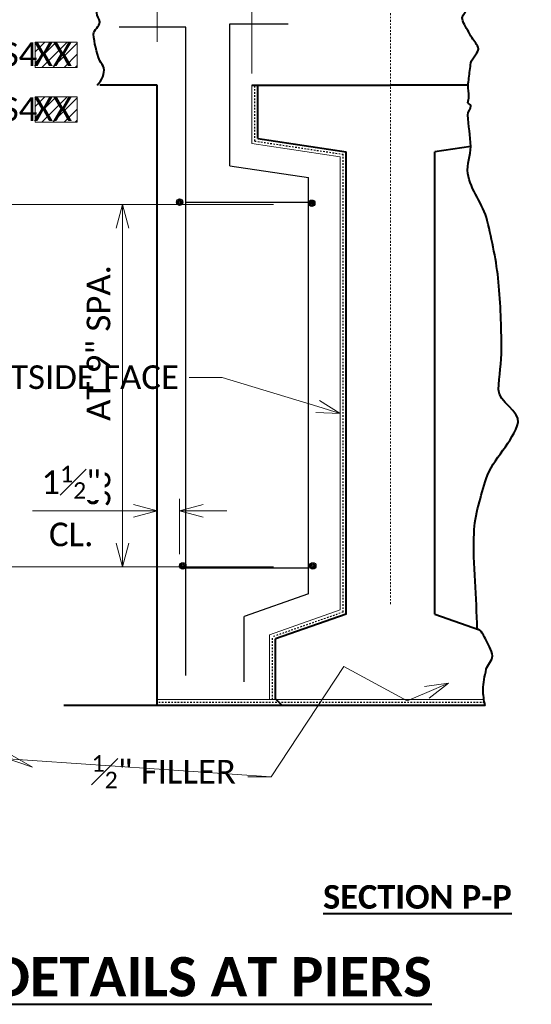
# Model space of a CAD drawing. Extents: x -241 to 956, y -254 to 252.
# Tile 12 of 14: x 255 to 288, y 153 to 216. Entities that reach past the tile are written whole.
import ezdxf
from ezdxf import colors
from ezdxf.entities.mleader import LeaderData, LeaderLine
from ezdxf.enums import TextEntityAlignment as Align
from ezdxf.math import Vec2, Vec3

# ---------------------------------------------------------------- set-up
doc = ezdxf.new("R2010")
doc.units = 0
doc.header["$MEASUREMENT"] = 0
doc.linetypes.add('Wisdot2', pattern=[0.125, 0.0625, -0.0625])
doc.linetypes.add('Wisdot4', pattern=[0.28125, 0.125, -0.0625, 0.03125, -0.0625])
doc.layers.add('B_ANNO_DESIGN_NOTES', color=1, linetype='Continuous', lineweight=18, true_color=0xff0000)
for name, color, linetype, lineweight in [('B_ANNO_DIM', 7, 'Continuous', 18), ('B_ANNO_TEXT', 7, 'Continuous', 18), ('B_ANNO_TEXT_TITLE', 7, 'Continuous', 40), ('B_CNTR', 1, 'Wisdot4', 18), ('B_CONC_DECK', 1, 'Continuous', 40), ('B_CONC_GIRD', 50, 'Continuous', 40), ('B_CONC_PIER', 30, 'Continuous', 40), ('B_DETAIL', 7, 'Continuous', 18), ('B_DETAIL_HIDDEN', 7, 'Wisdot2', 25), ('B_REBAR', 5, 'Continuous', 25)]:
    doc.layers.add(name, color=color, linetype=linetype, lineweight=lineweight)
doc.styles.add('Annotative', font='calibri.ttf', dxfattribs={"height": 0.0625})
doc.styles.add('Subtitle', font='calibrib.ttf', dxfattribs={"height": 0.0625})
doc.styles.add('Title', font='calibrib.ttf', dxfattribs={"height": 0.125})
doc.dimstyles.new('Annotative', dxfattribs={"dimscale": 0, "dimtxt": 0.0625, "dimasz": 0.0625, "dimexe": 0.03125, "dimexo": 0.03125, "dimgap": 0.03125, "dimtad": 1, "dimdec": 3, "dimzin": 3, "dimdsep": 46, "dimlunit": 4, "dimtxsty": 'Annotative', "dimblk": 'OPEN30', "dimcen": 0.03125, "dimclrd": 256, "dimclre": 256, "dimclrt": 256, "dimaunit": 1, "dimadec": 0, "dimazin": 0, "dimtfac": 0.75, "dimtdec": 3, "dimtofl": 0, "dimtmove": 0, "dimatfit": 3, "dimldrblk": 'OPEN30', "dimfxl": 1, "dimtfill": 1, "dimfrac": 1, "dimtolj": 1, "dimtzin": 0, "dimlwd": -1, "dimlwe": -1, "dimarcsym": 0})

# ---------------------------------------------------------------- blocks, each defined once
blk = doc.blocks.new('_Open30')
at = {"color": 0, "linetype": 'ByBlock', "lineweight": -2}
for p, q in [((-1, 0.26794919), (0, 0)), ((0, 0), (-1, -0.26794919)), ((0, 0), (-1, 0))]:
    blk.add_line(p, q, dxfattribs=at)
blk = doc.blocks.new('*D497')
at = {"layer": 'B_ANNO_DIM', "transparency": 16777216}
for p, q in [((264.2281610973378, 214.5176378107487), (264.2281610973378, 221.661799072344)), ((270.2360360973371, 212.5089858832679), (270.2360360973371, 221.661799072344)), ((265.7281610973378, 220.911799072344), (268.7360360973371, 220.911799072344))]:
    blk.add_line(p, q, dxfattribs=at)
at = {"layer": 'Defpoints', "color": 0, "transparency": 16777216}
for p in [(270.2360360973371, 220.911799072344), (264.2281610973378, 213.7676378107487), (270.2360360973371, 211.7589858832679)]:
    blk.add_point(p, dxfattribs=at)
at = {"layer": 'B_ANNO_DIM', "transparency": 16777216, "xscale": 1.5, "yscale": 1.5, "zscale": 1.5, "rotation": 180}
blk.add_blockref('_Open30', (264.2281610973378, 220.911799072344), dxfattribs=at)
at = {"layer": 'B_ANNO_DIM', "transparency": 16777216, "xscale": 1.5, "yscale": 1.5, "zscale": 1.5}
blk.add_blockref('_Open30', (270.2360360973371, 220.911799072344), dxfattribs=at)
at = {"layer": 'B_ANNO_DIM', "transparency": 16777216, "insert": (267.2320985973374, 222.4152606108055), "char_height": 1.5, "attachment_point": 5, "style": 'Annotative', "bg_fill": 3, "box_fill_scale": 1.25, "bg_fill_color": 256, "bg_fill_true_color": 13158600, "bg_fill_transparency": 0}
blk.add_mtext('\\A1;7"', dxfattribs=at)
blk = doc.blocks.new('*D499')
at = {"layer": 'B_ANNO_DIM', "transparency": 16777216}
for p, q in [((265.6426577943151, 181.9768875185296), (265.6426577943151, 185.4960737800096)), ((262.7281610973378, 184.7460737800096), (256.2930072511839, 184.7460737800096)), ((267.1426577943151, 184.7460737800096), (268.6426577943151, 184.7460737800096))]:
    blk.add_line(p, q, dxfattribs=at)
at = {"layer": 'Defpoints', "color": 0, "transparency": 16777216}
for p in [(264.2281610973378, 184.7460737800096), (265.6426577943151, 184.7460737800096), (265.6426577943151, 181.2268875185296)]:
    blk.add_point(p, dxfattribs=at)
at = {"layer": 'B_ANNO_DIM', "transparency": 16777216, "xscale": 1.5, "yscale": 1.5, "zscale": 1.5}
blk.add_blockref('_Open30', (264.2281610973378, 184.7460737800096), dxfattribs=at)
at = {"layer": 'B_ANNO_DIM', "transparency": 16777216, "xscale": 1.5, "yscale": 1.5, "zscale": 1.5, "rotation": 180}
blk.add_blockref('_Open30', (265.6426577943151, 184.7460737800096), dxfattribs=at)
at = {"layer": 'B_ANNO_DIM', "transparency": 16777216, "insert": (258.7605841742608, 186.5525353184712), "char_height": 1.5, "width": 3.517076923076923, "attachment_point": 5, "style": 'Annotative', "bg_fill": 3, "box_fill_scale": 1.25, "bg_fill_color": 256, "bg_fill_true_color": 13158600, "bg_fill_transparency": 0}
blk.add_mtext('\\A1;1{\\H0.7x;\\S1#2;}"', dxfattribs=at)
at = {"layer": 'B_ANNO_DIM', "transparency": 16777216, "insert": (258.7605841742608, 183.2310737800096), "char_height": 1.5, "width": 3.517076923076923, "attachment_point": 5, "style": 'Annotative', "bg_fill": 3, "box_fill_scale": 1.25, "bg_fill_color": 256, "bg_fill_true_color": 13158600, "bg_fill_transparency": 0}
blk.add_mtext('\\A1;CL.', dxfattribs=at)
blk = doc.blocks.new('*D495')
at = {"layer": 'B_ANNO_DIM', "transparency": 16777216}
for p, q in [((246.8254362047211, 204.1861532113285), (271.6226580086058, 204.1861532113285)), ((262.0226580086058, 202.6861532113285), (262.0226580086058, 182.6760480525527)), ((246.7945258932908, 181.1760480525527), (271.6226580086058, 181.1760480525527))]:
    blk.add_line(p, q, dxfattribs=at)
at = {"layer": 'Defpoints', "color": 0, "transparency": 16777216}
for p in [(246.0754362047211, 204.1861532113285), (246.0445258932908, 181.1760480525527), (262.0226580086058, 181.1760480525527)]:
    blk.add_point(p, dxfattribs=at)
at = {"layer": 'B_ANNO_DIM', "transparency": 16777216, "xscale": 1.5, "yscale": 1.5, "zscale": 1.5}
for p, rotation in [((262.0226580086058, 204.1861532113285), 90), ((262.0226580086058, 181.1760480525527), 270)]:
    blk.add_blockref('_Open30', p, dxfattribs=dict(at, rotation=rotation))
at = {"layer": 'B_ANNO_DIM', "transparency": 16777216, "insert": (260.5041964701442, 192.6811006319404), "char_height": 1.5, "attachment_point": 5, "rotation": 90, "style": 'Annotative', "bg_fill": 3, "box_fill_scale": 1.25, "bg_fill_color": 256, "bg_fill_true_color": 13158600, "bg_fill_transparency": 0}
blk.add_mtext('\\A1;S3      AT 9" SPA.', dxfattribs=at)
blk = doc.blocks.new('*U494')
at = {"layer": 'B_ANNO_DESIGN_NOTES'}
h = blk.add_hatch(dxfattribs=at)
h.set_pattern_fill('ANSI31', color=256, scale=4)
h.set_pattern_definition([(45, (0.6342871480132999, 4.719876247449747), (-0.3535533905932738, 0.3535533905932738), [])])
h.paths.add_polyline_path([(256.4777354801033, 214.507439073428), (256.4777354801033, 212.8931436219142), (259.1384915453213, 212.8931436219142), (259.1384915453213, 214.507439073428)])
h = blk.add_hatch(dxfattribs=at)
h.set_pattern_fill('ANSI31', color=256, scale=4)
h.set_pattern_definition([(45, (0.6342871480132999, 1.240452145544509), (-0.3535533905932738, 0.3535533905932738), [])])
h.paths.add_polyline_path([(256.4777354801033, 211.0280149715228), (256.4777354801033, 209.4137195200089), (259.1384915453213, 209.4137195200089), (259.1384915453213, 211.0280149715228)])
for points in [[(256.4777354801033, 214.507439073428), (259.1384915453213, 214.507439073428), (259.1384915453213, 212.8931436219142), (256.4777354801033, 212.8931436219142)], [(256.4777354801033, 211.0280149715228), (259.1384915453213, 211.0280149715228), (259.1384915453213, 209.4137195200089), (256.4777354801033, 209.4137195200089)]]:
    blk.add_lwpolyline(points, close=True, dxfattribs=at)
at = {"layer": 'B_CNTR'}
blk.add_line((279.0492860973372, 178.8143904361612), (279.0492860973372, 226.8122768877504), dxfattribs=at)
at = {"layer": 'B_CONC_DECK'}
for points, knots in [([(260.4162860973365, 211.7717358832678), (260.7132100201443, 212.0912657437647), (260.9041878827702, 212.5145911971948), (260.8385360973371, 212.8577358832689), (260.8089900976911, 213.0121650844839), (260.6383972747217, 213.152979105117), (260.5782860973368, 213.312985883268), (260.379328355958, 213.842581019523), (260.2162654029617, 214.4710703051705), (260.1882860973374, 215.0042358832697), (260.1742171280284, 215.2723301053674), (260.5991963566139, 215.5151282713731), (260.5782860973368, 215.7849858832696), (260.5634946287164, 215.9758773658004), (260.402603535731, 216.1701808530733), (260.3832860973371, 216.3707358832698), (260.3323958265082, 216.8990823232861), (260.2840477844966, 217.4636377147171), (260.3832860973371, 217.9971108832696), (260.4452915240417, 218.3304320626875), (260.5494319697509, 218.6487084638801), (260.7110360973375, 218.9589858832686)], [0, 0, 0, 0, 0.1541703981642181, 0.1541703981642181, 0.1541703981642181, 0.2235534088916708, 0.2235534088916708, 0.2235534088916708, 0.4531993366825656, 0.4531993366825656, 0.4531993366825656, 0.5686733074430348, 0.5686733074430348, 0.5686733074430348, 0.6503571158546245, 0.6503571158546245, 0.6503571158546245, 0.865546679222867, 0.865546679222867, 0.865546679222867, 1, 1, 1, 1]), ([(285.0699110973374, 172.3809858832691), (284.9799513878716, 172.7123152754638), (284.940773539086, 173.0451765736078), (284.9424110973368, 173.3766108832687), (284.9445570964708, 173.8109513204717), (285.0400477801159, 174.2462511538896), (285.1374110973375, 174.6774858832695), (285.2063497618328, 174.9828241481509), (285.5428717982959, 175.2342645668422), (285.5277860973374, 175.5231108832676), (285.5177867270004, 175.7145690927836), (285.4197781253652, 175.9153395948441), (285.3327860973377, 176.1088608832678), (285.1769533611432, 176.4555242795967), (285.0040922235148, 176.7635259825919), (284.8122860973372, 177.0846108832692), (284.7558835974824, 177.1790290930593), (284.5670281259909, 177.2360789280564), (284.5520360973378, 177.2796108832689), (284.5498867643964, 177.2858518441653), (284.5555497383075, 177.2180404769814), (284.5554110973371, 177.2331108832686), (284.5372715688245, 179.2048944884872), (284.2791410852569, 181.3442669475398), (284.3570360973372, 183.3298608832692), (284.4021766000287, 184.4805213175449), (284.8130131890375, 185.7119412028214), (285.1374110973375, 186.7776108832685), (285.5143452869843, 188.0158658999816), (286.9149920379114, 189.1697912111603), (287.1541610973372, 190.3558608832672), (287.2951267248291, 191.0549272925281), (285.9086738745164, 191.6475608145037), (285.9181610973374, 192.4374858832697), (285.928387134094, 193.2889260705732), (286.1340574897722, 194.1708734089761), (286.1135360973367, 195.0396108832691), (286.0802465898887, 196.4488643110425), (286.054322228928, 197.8592271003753), (285.9181610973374, 199.2681108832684), (285.7905112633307, 200.5889267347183), (285.4987876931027, 201.8844147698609), (285.2026610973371, 203.1714858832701), (284.9610601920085, 204.2215690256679), (284.1118328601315, 205.0923797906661), (283.9666610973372, 206.1639858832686), (283.8892118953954, 206.7356882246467), (284.14798775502, 207.3087585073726), (284.1470360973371, 207.8818608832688), (284.1459351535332, 208.5448656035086), (283.9835330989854, 209.2087896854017), (283.9666610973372, 209.8719858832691), (283.9614486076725, 210.0768758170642), (284.1636018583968, 210.2696634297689), (284.1616610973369, 210.4577358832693), (284.1607941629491, 210.5417474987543), (283.9663600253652, 210.5631981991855), (283.9666610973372, 210.6527358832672), (283.9670931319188, 210.7812213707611), (284.03537049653, 210.9115188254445), (284.0315360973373, 211.043110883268), (284.0245838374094, 211.2817042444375), (283.9621468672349, 211.5209806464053), (283.983161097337, 211.7589858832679), (283.9965694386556, 211.9108475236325), (284.0139012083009, 212.0625040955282), (284.0315360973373, 212.2142358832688), (284.0694545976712, 212.5404892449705), (284.1157203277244, 212.8660855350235), (284.1616610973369, 213.1899858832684), (284.2119186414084, 213.5443211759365), (284.7458729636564, 213.855907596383), (284.6172860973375, 214.1657358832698), (284.5159992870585, 214.4097850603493), (284.3040652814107, 214.6324838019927), (284.1616610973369, 214.8812358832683), (283.9759484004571, 215.2056394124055), (283.7911607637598, 215.5331578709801), (283.6411610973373, 215.8573608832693), (283.4201222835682, 216.3351049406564), (284.4373592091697, 216.8105607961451), (284.4219110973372, 217.288360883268), (284.4177758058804, 217.4162627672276), (284.2221556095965, 217.5459523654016), (284.2269110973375, 217.6787358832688), (284.2374510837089, 217.9730351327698), (284.567868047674, 218.284445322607), (284.5520360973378, 218.5896108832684), (284.5457918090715, 218.7099713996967), (284.5266687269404, 218.8384160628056), (284.4567860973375, 218.9589858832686)], [0, 0, 0, 0, 0.02041059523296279, 0.02041059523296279, 0.02041059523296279, 0.04715842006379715, 0.04715842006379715, 0.04715842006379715, 0.06609737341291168, 0.06609737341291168, 0.06609737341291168, 0.0786508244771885, 0.0786508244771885, 0.0786508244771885, 0.1011383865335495, 0.1011383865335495, 0.1011383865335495, 0.107751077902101, 0.107751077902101, 0.107751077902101, 0.1086991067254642, 0.1086991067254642, 0.1086991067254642, 0.2327374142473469, 0.2327374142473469, 0.2327374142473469, 0.3046181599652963, 0.3046181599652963, 0.3046181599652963, 0.3881400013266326, 0.3881400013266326, 0.3881400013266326, 0.4373675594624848, 0.4373675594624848, 0.4373675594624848, 0.490428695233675, 0.490428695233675, 0.490428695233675, 0.5765037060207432, 0.5765037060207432, 0.5765037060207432, 0.6571982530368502, 0.6571982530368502, 0.6571982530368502, 0.7230345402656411, 0.7230345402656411, 0.7230345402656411, 0.7581582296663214, 0.7581582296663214, 0.7581582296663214, 0.7987917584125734, 0.7987917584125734, 0.7987917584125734, 0.8113452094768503, 0.8113452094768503, 0.8113452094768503, 0.8169528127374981, 0.8169528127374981, 0.8169528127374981, 0.8249996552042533, 0.8249996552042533, 0.8249996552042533, 0.839589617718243, 0.839589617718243, 0.839589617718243, 0.8488988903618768, 0.8488988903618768, 0.8488988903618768, 0.8689156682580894, 0.8689156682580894, 0.8689156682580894, 0.8908133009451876, 0.8908133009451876, 0.8908133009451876, 0.90806188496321, 0.90806188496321, 0.90806188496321, 0.93055617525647, 0.93055617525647, 0.93055617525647, 0.9637036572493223, 0.9637036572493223, 0.9637036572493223, 0.9725768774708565, 0.9725768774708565, 0.9725768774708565, 0.9922433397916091, 0.9922433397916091, 0.9922433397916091, 1, 1, 1, 1])]:
    blk.add_open_spline(points, degree=3, knots=knots, dxfattribs=at)
at = {"layer": 'B_CONC_GIRD'}
for p, q in [((270.6110360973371, 208.3832358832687), (270.6110360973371, 211.7589858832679)), ((283.983161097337, 211.7589858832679), (279.0492860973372, 211.7589858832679)), ((270.6110360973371, 208.3832358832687), (276.2360360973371, 207.5387358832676)), ((284.1470360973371, 207.8818608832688), (281.8625360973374, 207.5387358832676)), ((276.2360360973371, 178.1758608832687), (276.2360360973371, 207.5387358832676)), ((281.8625360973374, 178.1758608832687), (281.8625360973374, 207.5387358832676)), ((276.2360360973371, 178.1758608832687), (271.7367860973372, 176.6004858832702)), ((281.8625360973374, 178.1758608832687), (284.6967860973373, 177.1836108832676)), ((271.7367860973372, 172.8032358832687), (271.7367860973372, 176.6004858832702)), ((272.1582860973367, 172.3809858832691), (271.7367860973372, 172.8032358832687))]:
    blk.add_line(p, q, dxfattribs=at)
at = {"layer": 'B_CONC_PIER'}
blk.add_line((285.0699110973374, 172.3809858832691), (258.3016610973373, 172.3809858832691), dxfattribs=at)
at = {"layer": 'B_DETAIL'}
for p, q in [((270.2360360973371, 208.0603608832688), (275.8610360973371, 207.2158608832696)), ((275.8610360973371, 178.4417358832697), (275.8610360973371, 207.2158608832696)), ((275.8610360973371, 178.4417358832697), (271.3617860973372, 176.8663608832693)), ((271.3617860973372, 172.7559858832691), (271.3617860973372, 176.8663608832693)), ((284.9922860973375, 172.7559858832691), (264.2281610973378, 172.7559858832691))]:
    blk.add_line(p, q, dxfattribs=at)
at = {"layer": 'B_DETAIL_HIDDEN'}
for p, q in [((270.4235360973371, 208.2217983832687), (276.0485360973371, 207.3772983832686)), ((276.0485360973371, 178.3087983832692), (276.0485360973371, 207.3772983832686)), ((276.0485360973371, 178.3087983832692), (271.5492860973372, 176.7334233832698)), ((271.5492860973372, 172.7559858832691), (271.5492860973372, 176.7334233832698)), ((285.0243875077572, 172.5684858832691), (264.2281610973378, 172.5684858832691))]:
    blk.add_line(p, q, dxfattribs=at)
at = {"layer": 'B_REBAR'}
for p, q in [((268.840661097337, 206.6529858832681), (273.8499110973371, 205.9007358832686)), ((273.8499110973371, 179.4583608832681), (273.8499110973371, 205.9007358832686)), ((273.8499110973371, 179.4583608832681), (269.751161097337, 178.0232358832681)), ((269.751161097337, 173.8892358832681), (269.751161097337, 178.0232358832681))]:
    blk.add_line(p, q, dxfattribs=at)
for centre, radius in [((274.0449110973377, 204.2702358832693), 0.2053125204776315), ((274.0449110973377, 204.3354858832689), 0.123187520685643), ((274.0449110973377, 204.2702358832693), 0.1311872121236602), ((274.0449110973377, 204.3354858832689), 0.07871232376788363), ((274.0449110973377, 204.2702358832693), 0.06124142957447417), ((274.0449110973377, 204.3354858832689), 0.03674485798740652), ((274.1101610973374, 181.2407358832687), 0.2053125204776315), ((274.1101610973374, 181.2407358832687), 0.1311872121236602), ((274.1101610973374, 181.2407358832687), 0.06124142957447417)]:
    blk.add_circle(centre, radius, dxfattribs=at)
at = {"layer": 'B_ANNO_DIM', "style": 'Annotative'}
for tag, p in [('BN10', (256.38492441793, 212.9797274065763)), ('BN12', (256.38492441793, 209.5003033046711))]:
    blk.add_attdef(tag, p, '', height=1.5, dxfattribs=at)
at = {"layer": 'B_ANNO_TEXT_TITLE', "insert": (274.7643447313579, 160.9733449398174), "char_height": 1.5, "width": 14.78735615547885, "attachment_point": 1, "style": 'Subtitle'}
blk.add_mtext('{\\LSECTION P-P}', dxfattribs=at)
at = {"layer": 'B_ANNO_TEXT_TITLE', "insert": (259.8472197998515, 156.4033660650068), "char_height": 2.4996, "attachment_point": 2, "line_spacing_factor": 0.8, "style": 'Title'}
blk.add_mtext('{\\LPILASTER DETAILS AT PIERS}', dxfattribs=at)
at = {"layer": 'B_ANNO_DIM'}
dim = blk.add_linear_dim(base=(270.2360360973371, 220.911799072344), p1=(264.2281610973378, 213.7676378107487), p2=(270.2360360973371, 211.7589858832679), text='7"', dimstyle='Annotative', dxfattribs=at)
dim.commit()
dim.dimension.update_dxf_attribs({"geometry": '*D497', "text_midpoint": (267.2320985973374, 222.4152606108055)})
dim = blk.add_linear_dim(base=(262.0226580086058, 181.1760480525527), p1=(246.075436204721, 204.1861532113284), p2=(246.0445258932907, 181.1760480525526), angle=90, text='S3      AT 9" SPA.', dimstyle='Annotative', override={"dimexe": 0.4}, dxfattribs=at)
dim.commit()
dim.dimension.update_dxf_attribs({"geometry": '*D495', "text_midpoint": (260.5041964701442, 192.6811006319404)})
ml = blk.add_multileader_mtext('Standard', dxfattribs=at)
ml.set_content('S4        ', color=256, style='Annotative')
ml.set_leader_properties(color=256, linetype='ByLayer', lineweight=-1)
ml.set_arrow_properties(name='OPEN30')
ml.build(insert=Vec2(0, 0))
ml.multileader.update_dxf_attribs({"dogleg_length": 0.0625, "arrow_head_size": 1.5, "scale": 24})
ctx = ml.context
ctx.base_point, ctx.scale, ctx.char_height, ctx.arrow_head_size, ctx.landing_gap_size, ctx.plane_origin = Vec3(253.6011293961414, 213.7180474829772), 24, 1.5, 1.5, 0.75, Vec3(238.9854110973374, 213.7180474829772)
notes = []
notes.append((ctx, [(0, (1, 1, 0), (252.1011293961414, 213.7180474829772), (1, 0), 1.5, [(1, [(238.9854110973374, 213.7180474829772), (245.816036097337, 213.7180474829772)], 0, [])])]))
ctx.mtext.insert, ctx.mtext.flow_direction = Vec3(254.3511293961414, 214.4790090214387), 5
ml = blk.add_multileader_mtext('Standard', dxfattribs=at)
ml.set_content('S4        ', color=256, style='Annotative')
ml.set_leader_properties(color=256, linetype='ByLayer', lineweight=-1)
ml.set_arrow_properties(name='OPEN30')
ml.build(insert=Vec2(0, 0))
ml.multileader.update_dxf_attribs({"dogleg_length": 0.0625, "arrow_head_size": 1.5, "scale": 24})
ctx = ml.context
ctx.base_point, ctx.scale, ctx.char_height, ctx.arrow_head_size, ctx.landing_gap_size, ctx.plane_origin = Vec3(253.6011293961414, 210.238623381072), 24, 1.5, 1.5, 0.75, Vec3(238.9854110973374, 210.238623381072)
notes.append((ctx, [(0, (1, 1, 0), (252.1011293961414, 210.238623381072), (1, 0), 1.5, [(1, [(238.9854110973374, 210.238623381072), (245.816036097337, 210.238623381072)], 0, [])])]))
ctx.mtext.insert, ctx.mtext.flow_direction = Vec3(254.3511293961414, 210.9995849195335), 5
ml = blk.add_multileader_mtext('Standard', dxfattribs=at)
ml.set_content('', color=256, style='Annotative')
ml.set_leader_properties(color=256, linetype='ByLayer', lineweight=-1)
ml.set_arrow_properties(name='OPEN30')
ml.build(insert=Vec2(0, 0))
ml.multileader.update_dxf_attribs({"dogleg_length": 0.0625, "arrow_head_size": 1.5, "scale": 24})
ctx = ml.context
ctx.base_point, ctx.scale, ctx.char_height, ctx.arrow_head_size, ctx.landing_gap_size, ctx.plane_origin = Vec3(258.0790987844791, 210.2882137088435), 24, 1.5, 1.5, 0.75, Vec3(268.840661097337, 210.2882137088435)
notes.append((ctx, [(0, (1, 1, 0), (261.0790987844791, 210.2882137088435), (-1, 0), 1.5, [(1, [(268.840661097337, 210.2882137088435), (268.840661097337, 210.2882137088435)], 0, [])])]))
ctx.mtext.insert, ctx.mtext.flow_direction = Vec3(258.8290987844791, 211.0382137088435), 5
ml = blk.add_multileader_mtext('Standard', dxfattribs=at)
ml.set_content('\\A1;{\\H0.7x;\\S1#2;}" FILLER', color=256, style='Annotative')
ml.set_leader_properties(color=256, linetype='ByLayer', lineweight=-1)
ml.set_arrow_properties(name='OPEN30')
ml.build(insert=Vec2(0, 0))
ml.multileader.update_dxf_attribs({"text_right_attachment_type": 3, "dogleg_length": 0.0625, "arrow_head_size": 1.5, "scale": 24})
ctx = ml.context
ctx.base_point, ctx.scale, ctx.char_height, ctx.arrow_head_size, ctx.landing_gap_size, ctx.plane_origin = Vec3(259.3085369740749, 168.4686803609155), 24, 1.5, 1.5, 0.75, Vec3(253.4420001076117, 162.7415901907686)
ctx.right_attachment = 3
notes.append((ctx, [(1, (1, 1, 0), (271.4759985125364, 167.8557572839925), (-1, 0), 1.5, [(3, [(242.5485818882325, 176.2950352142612), (256.3085369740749, 168.4686803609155), (244.499888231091, 172.3809858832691), (246.0317462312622, 169.57861296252)], 0, []), (2, [(282.7424165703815, 173.7873791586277), (280.1076665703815, 172.6736394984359), (276.0784057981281, 174.849973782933)], 0, [])])]))
ctx.mtext.insert, ctx.mtext.flow_direction = Vec3(260.0585369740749, 169.2221418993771), 5
for ctx, leaders in notes:
    for number, flags, end, landing, length, lines in leaders:
        leader = LeaderData()
        leader.index, (leader.has_last_leader_line, leader.has_dogleg_vector, leader.attachment_direction) = number, flags
        leader.last_leader_point, leader.dogleg_vector, leader.dogleg_length = Vec3(end), Vec3(landing), length
        for number, points, colour, breaks in lines:
            line = LeaderLine()
            line.index, line.vertices, line.color, line.breaks = number, Vec3.list(points), colors.encode_raw_color(colour), breaks
            leader.lines.append(line)
        ctx.leaders.append(leader)
at = {"layer": 'B_CONC_DECK'}
blk.add_line((264.2281610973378, 211.7717358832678), (260.5782860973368, 211.7717358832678), dxfattribs=at)
at = {"layer": 'B_CONC_GIRD'}
blk.add_line((270.2360360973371, 211.7589858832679), (279.0492860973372, 211.7589858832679), dxfattribs=at)
at = {"layer": 'B_DETAIL'}
blk.add_line((270.2360360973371, 208.0603608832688), (270.2360360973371, 211.7589858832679), dxfattribs=at)
at = {"layer": 'B_DETAIL_HIDDEN'}
blk.add_line((270.4235360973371, 208.2217983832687), (270.4235360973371, 211.7589858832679), dxfattribs=at)
at = {"layer": 'B_REBAR'}
for p, q in [((266.0431610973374, 215.460235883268), (261.8101610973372, 215.460235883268)), ((268.840661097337, 206.6529858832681), (268.840661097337, 215.6574858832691)), ((268.840661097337, 215.6574858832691), (272.5535360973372, 215.6574858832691)), ((266.0431610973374, 204.3354858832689), (273.8499110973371, 204.3354858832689))]:
    blk.add_line(p, q, dxfattribs=at)
for radius in [0.2053125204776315, 0.1311872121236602, 0.06124142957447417]:
    blk.add_circle((265.6527860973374, 204.3354858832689), radius, dxfattribs=at)
at = {"layer": 'B_ANNO_TEXT', "style": 'Annotative'}
blk.add_attdef('BN11', text='', height=1.5, rotation=90, dxfattribs=at).set_placement((252.9908070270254, 189.6537361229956), align=Align.TOP_CENTER)
at = {"layer": 'B_ANNO_DIM'}
dim = blk.add_linear_dim(base=(265.6426577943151, 184.7460737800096), p1=(264.2281610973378, 184.7460737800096), p2=(265.6426577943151, 181.2268875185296), text='1{\\H0.7x;\\S1#2;}"\\XCL.', dimstyle='Annotative', dxfattribs=at)
dim.commit()
dim.dimension.update_dxf_attribs({"geometry": '*D499', "text_midpoint": (258.7605841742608, 184.7460737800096), "dimtype": 160})
ml = blk.add_multileader_mtext('Standard', dxfattribs=at)
ml.set_content('', color=256, style='Annotative')
ml.set_leader_properties(color=256, linetype='ByLayer', lineweight=-1)
ml.set_arrow_properties(name='OPEN30')
ml.build(insert=Vec2(0, 0))
ml.multileader.update_dxf_attribs({"dogleg_length": 0.0625, "arrow_head_size": 1.5, "scale": 24})
ctx = ml.context
ctx.base_point, ctx.scale, ctx.char_height, ctx.arrow_head_size, ctx.landing_gap_size, ctx.plane_origin = Vec3(258.0790987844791, 213.7676378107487), 24, 1.5, 1.5, 0.75, Vec3(268.840661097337, 213.7676378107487)
notes = []
notes.append((ctx, [(0, (1, 1, 0), (261.0790987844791, 213.7676378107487), (-1, 0), 1.5, [(1, [(266.0431610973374, 213.7676378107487), (266.0431610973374, 213.7676378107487)], 0, [])])]))
ctx.mtext.insert, ctx.mtext.flow_direction = Vec3(258.8290987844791, 214.5176378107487), 5
ml = blk.add_multileader_mtext('Standard', dxfattribs=at)
ml.set_content('OUTSIDE FACE', color=256, style='Annotative')
ml.set_leader_properties(color=256, linetype='ByLayer', lineweight=-1)
ml.set_arrow_properties(name='OPEN30')
ml.build(insert=Vec2(0, 0))
ml.multileader.update_dxf_attribs({"dogleg_length": 0.0625, "arrow_head_size": 1.5, "scale": 24})
ctx = ml.context
ctx.base_point, ctx.scale, ctx.char_height, ctx.arrow_head_size, ctx.landing_gap_size, ctx.plane_origin = Vec3(251.082231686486, 193.2147283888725), 24, 1.5, 1.5, 0.75, Vec3(276.2029847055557, 195.6793827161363)
notes.append((ctx, [(0, (1, 1, 0), (267.7656932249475, 193.2147283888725), (-1, 0), 1.5, [(0, [(275.8610360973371, 190.9187864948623), (268.3501281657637, 193.2147283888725)], 0, [])])]))
ctx.mtext.insert, ctx.mtext.width, ctx.mtext.flow_direction = Vec3(251.832231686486, 193.975689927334), 27.95302042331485, 5
for ctx, leaders in notes:
    for number, flags, end, landing, length, lines in leaders:
        leader = LeaderData()
        leader.index, (leader.has_last_leader_line, leader.has_dogleg_vector, leader.attachment_direction) = number, flags
        leader.last_leader_point, leader.dogleg_vector, leader.dogleg_length = Vec3(end), Vec3(landing), length
        for number, points, colour, breaks in lines:
            line = LeaderLine()
            line.index, line.vertices, line.color, line.breaks = number, Vec3.list(points), colors.encode_raw_color(colour), breaks
            leader.lines.append(line)
        ctx.leaders.append(leader)
at = {"layer": 'B_CONC_DECK'}
blk.add_line((264.2281610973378, 172.3809858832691), (264.2281610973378, 211.7717358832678), dxfattribs=at)
at = {"layer": 'B_REBAR'}
for p, q in [((266.0431610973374, 174.2796108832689), (266.0431610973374, 215.460235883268)), ((266.0431610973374, 181.1106108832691), (273.8499110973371, 181.1106108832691))]:
    blk.add_line(p, q, dxfattribs=at)
for radius in [0.2053125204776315, 0.1311872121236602, 0.06124142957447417]:
    blk.add_circle((265.8477860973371, 181.2407358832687), radius, dxfattribs=at)

msp = doc.modelspace()

# ---------------------------------------------------------------- block references
ref = msp.add_blockref('*U494', (0, 0))
ref.add_attrib('BN10', 'XX', (256.38492441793, 212.9797274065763), dxfattribs={"layer": 'B_ANNO_DIM', "height": 1.5, "style": 'Annotative'})
ref.add_attrib('BN12', 'XX', (256.38492441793, 209.5003033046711), dxfattribs={"layer": 'B_ANNO_DIM', "height": 1.5, "style": 'Annotative'})

doc.saveas('drawing.dxf')
